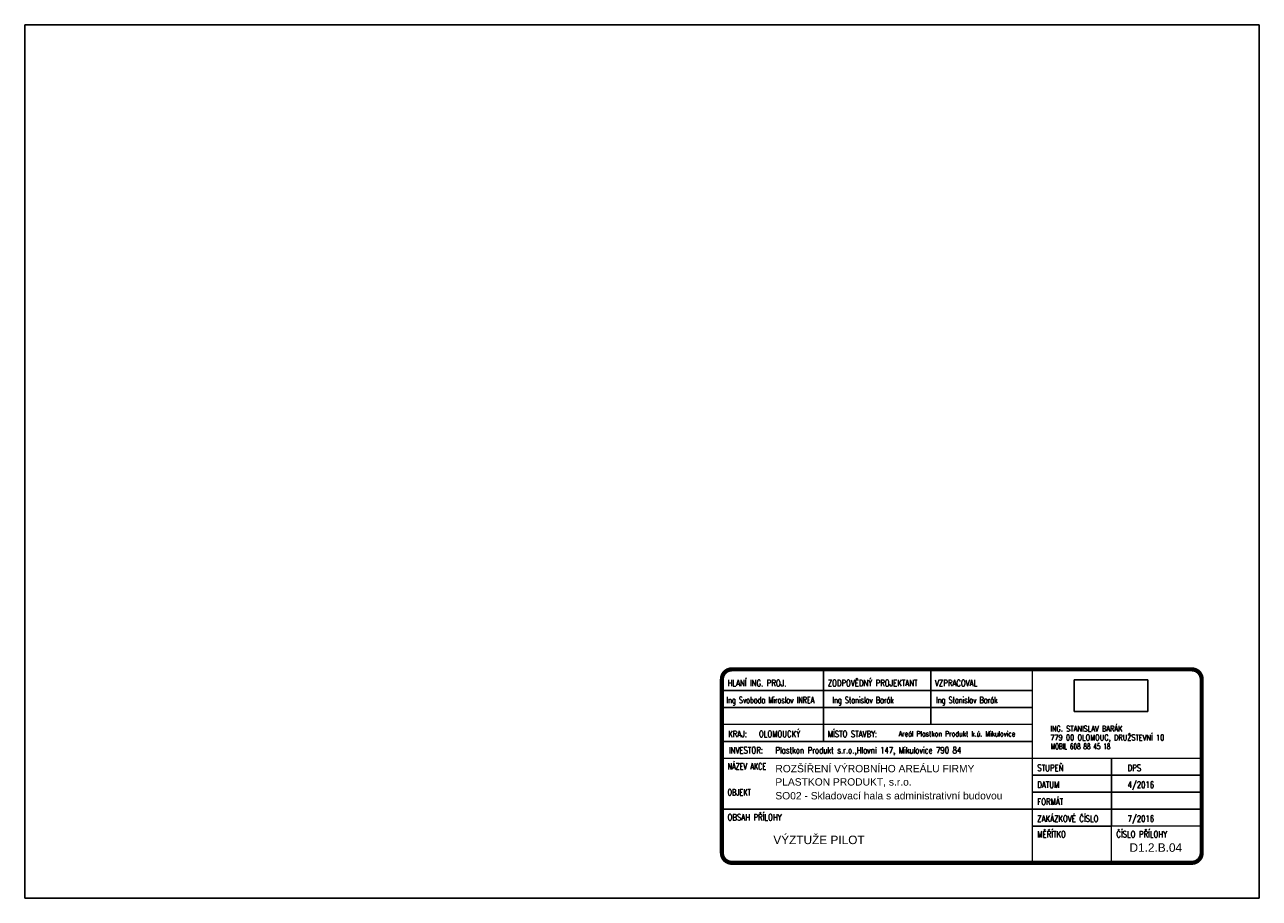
# Model space of a CAD drawing. Header units: millimetres. Extents: x -15255 to 382697, y -199968 to 116742.
# Tile 32 of 40: x 244189 to 286189, y -64111 to -34411. Entities that reach past the tile are written whole.
import ezdxf

# ---------------------------------------------------------------- set-up
doc = ezdxf.new("R2010")
doc.units = ezdxf.units.MM
doc.header["$LTSCALE"] = 50
doc.layers.add('POPIS', color=6, linetype='Continuous')
doc.styles.add('Arial', font='ARIAL.TTF', dxfattribs={"width": 0.8})
doc.styles.add('STATIKA', font='ROMANS.SHX')
picture_1 = doc.add_image_def('image1.jpg', size_in_pixel=(945, 405))

# ---------------------------------------------------------------- blocks, each defined once
blk = doc.blocks.new('A$C7C0A6E1A')
at = {"color": 7, "style": 'STATIKA'}
for s, width, p in [('ING. STANISLAV BARÁK', 0.7, (-38, 1206)), ('779 00 OLOMOUC, DRUŽSTEVNÍ 10', 0.7, (-38, 606)), ('MOBIL 608 88 45 18', 0.6, (-1, 0))]:
    blk.add_text(s, height=384, dxfattribs=dict(at, width=width)).set_placement(p)
image = blk.add_image(picture_1, insert=(1597, 2576), size_in_units=(5000, 2143))
image.dxf.flags = 7

msp = doc.modelspace()

# ---------------------------------------------------------------- linework, layer by layer
for p, q in [((244189, -34411.3), (244189, -64111.3)), ((286189, -34411.3), (244189, -34411.3)), ((286189, -34411.3), (286189, -64111.3)), ((281156.1, -61656.8), (278468.2, -61656.7)), ((286189, -64111.3), (244189, -64111.3))]:
    msp.add_line(p, q)
at = {"color": 7}
for p, q in [((271364.1, -56376.6), (271364.1, -58200.6)), ((275012.1, -56376.6), (275012.1, -58200.6)), ((267955.4, -57048.6), (278468.2, -57048.6)), ((267955.4, -57624.6), (278468.2, -57624.6)), ((271364.1, -58200.6), (271364.1, -58776.6)), ((267908.2, -58776.6), (278468.2, -58776.6)), ((281156.1, -61656.8), (281156.1, -59352.7)), ((281156.1, -61656.8), (281156.1, -59352.7)), ((284228.2, -59928.6), (278468.1, -59928.6)), ((284228.2, -60504.6), (278468.1, -60504.6)), ((284228.2, -61080.6), (278468.2, -61080.6))]:
    msp.add_line(p, q, dxfattribs=at)
at = {"color": 2, "const_width": 144}
msp.add_lwpolyline([(267908.2, -56664.6), (267908.2, -62568.6, 0.4142136), (268244.2, -62904.6), (283892.2, -62904.6, 0.4142136), (284228.2, -62568.6), (284228.2, -56664.6, 0.4142136), (283892.2, -56328.6), (268244.2, -56328.6, 0.4142136)], format="xyb", close=True, dxfattribs=at)
at = {"color": 2, "const_width": 48}
for points in [[(267908.1, -59352.6), (278468.1, -59352.6), (278468.1, -56328.6)], [(267908.2, -58200.6), (278468.2, -58200.6)], [(278468.2, -62904.6), (278468.1, -59352.6), (284228.2, -59352.6)], [(278468.2, -61080.6), (267908.2, -61080.1)], [(284228.2, -61656.7), (281156.1, -61656.8), (281156.1, -62904.7)]]:
    msp.add_lwpolyline(points, dxfattribs=at)

# ---------------------------------------------------------------- block references
at = {"layer": 'POPIS', "xscale": 0.5, "yscale": 0.5, "zscale": 0.5}
msp.add_blockref('A$C7C0A6E1A', (279095.5, -59044.1), dxfattribs=at)

# ---------------------------------------------------------------- texts
at = {"color": 2, "style": 'STATIKA'}
for s, width, p in [('HLANÍ ING. PROJ.', 0.8, (268099.4, -56904.6)), ('ZODPOVĚDNÝ PROJEKTANT', 0.8, (271508.1, -56904.6)), ('VZPRACOVAL', 0.8, (275156.1, -56904.6)), ('Ing Svoboda Miroslav INREA', 0.7, (268061.8, -57480.6)), ('Ing Stanislav Barák', 0.7, (271666.3, -57480.6)), ('Ing Stanislav Barák', 0.7, (275193.1, -57480.6)), ('MÍSTO STAVBY:', 0.8, (271508.1, -58632.6)), ('KRAJ:', 0.8, (268121.6, -58632.6)), ('INVESTOR:', 0.8, (268148.1, -59184.6)), ('Plastkon Produkt s.r.o.,Hlavní 147, Mikulovice 790 84', 0.8, (269725.3, -59184.6)), ('NÁZEV AKCE', 0.7, (268100.1, -59736.6)), ('STUPEŇ', 0.8, (278636.1, -59784.6)), ('DPS', 0.8, (281708.2, -59784.6)), ('OBJEKT', 0.7, (268100.1, -60616.6)), ('DATUM', 0.8, (278636.1, -60360.6)), ('FORMÁT', 0.8, (278636.2, -60936.6)), ('OBSAH PŘÍLOHY', 0.8, (268100.2, -61464.1)), ('ZAKÁZKOVÉ ČÍSLO', 0.8, (278636.2, -61512.7)), ('MĚŘÍTKO', 0.8, (278636.2, -62040.7)), ('ČÍSLO PŘÍLOHY', 0.8, (281324.1, -62040.8))]:
    msp.add_text(s, height=216, dxfattribs=dict(at, width=width)).set_placement(p)
at = {"color": 2, "style": 'STATIKA', "width": 0.8}
for s, height, p in [('OLOMOUCKÝ', 216, (269167.2, -58632.6)), ('Areál Plastkon Produkt k.ú. Mikulovice', 172.8, (273919.1, -58605.9)), ('4/2016', 216, (281708.2, -60360.6)), ('7/2016', 216, (281708.2, -61512.6))]:
    msp.add_text(s, height=height, rotation=0, dxfattribs=at).set_placement(p)
at = {"layer": 'POPIS', "color": 6, "style": 'Arial'}
for s, height, p in [('ROZŠÍŘENÍ VÝROBNÍHO AREÁLU FIRMY', 250, (269725.3, -59827.1)), ('VÝZTUŽE PILOT', 288, (269656.6, -62269.1)), ('D1.2.B.04', 288, (281773.7, -62530.9))]:
    msp.add_text(s, height=height, rotation=0, dxfattribs=at).set_placement(p)
for s, p in [('PLASTKON PRODUKT, s.r.o.', (269725.3, -60279.3)), ('SO02 - Skladovací hala s administrativní budovou', (269725.3, -60749.3))]:
    msp.add_text(s, height=250, dxfattribs=at).set_placement(p)

doc.saveas('drawing.dxf')
